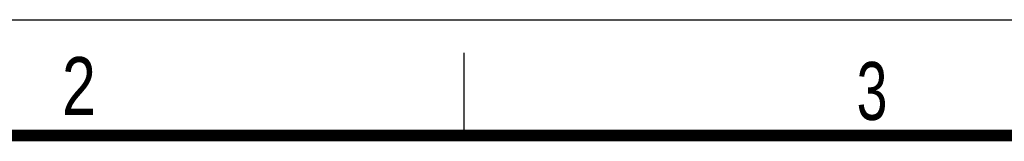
# Model space of a CAD drawing. Header units: millimetres. Extents: x 0 to 210, y 0 to 297.
# Tile 21 of 22: x 78 to 138, y 290 to 297. Entities that reach past the tile are written whole.
import ezdxf

# ---------------------------------------------------------------- set-up
doc = ezdxf.new("R2010")
doc.units = ezdxf.units.MM
doc.header["$LTSCALE"] = 19.36
doc.layers.get('0').update_dxf_attribs({"linetype": 'CONTINUOUS'})
doc.styles.add('TEXTSTYLE_2', font='txt', dxfattribs={"width": 0.75})

msp = doc.modelspace()

# ---------------------------------------------------------------- linework, layer by layer
at = {"color": 2, "linetype": 'CONTINUOUS'}
for p, q in [((0, 297), (210, 297)), ((105, 290), (105, 295))]:
    msp.add_line(p, q, dxfattribs=at)
at = {"color": 7, "linetype": 'CONTINUOUS', "const_width": 0.7}
msp.add_lwpolyline([(7, 290), (203, 290)], dxfattribs=at)

# ---------------------------------------------------------------- texts
at = {"color": 5, "linetype": 'CONTINUOUS', "style": 'TEXTSTYLE_2'}
for s, width, p in [('2', 0.785714, (80.73138, 291.23958)), ('3', 0.714286, (128.68391, 290.94286))]:
    msp.add_text(s, height=3.5, dxfattribs=dict(at, width=width)).set_placement(p)

doc.saveas('drawing.dxf')
